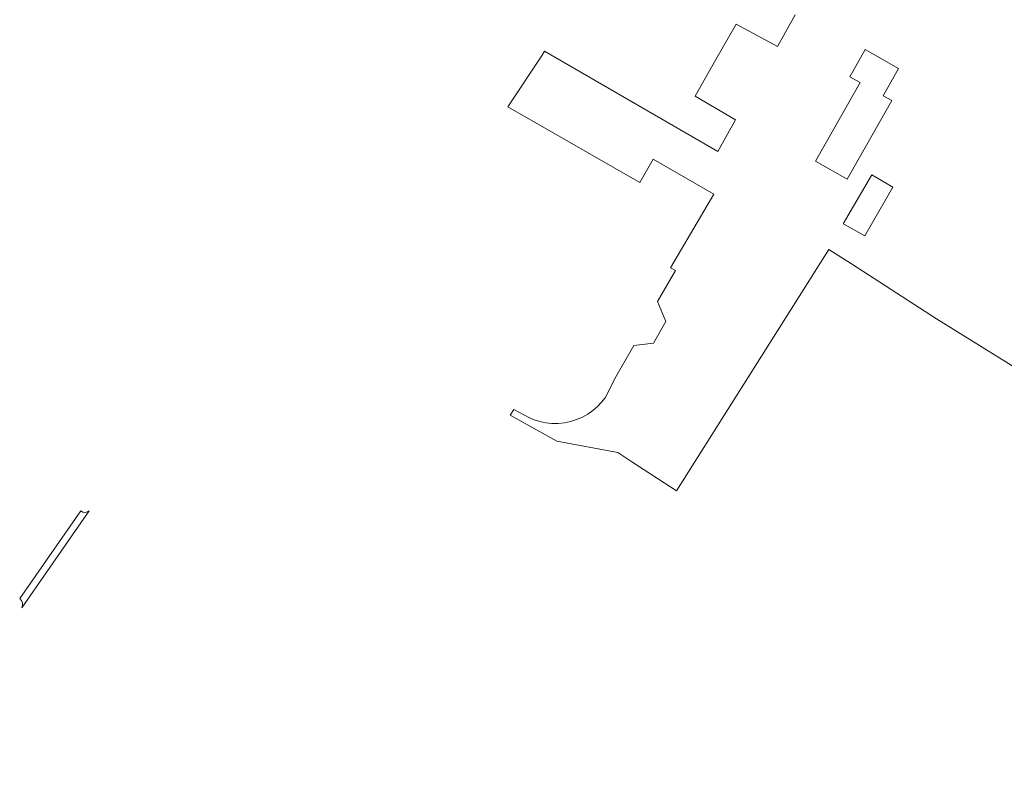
# Model space of a CAD drawing. Header units: millimetres. Extents: x 37131378 to 37737458, y 18584386 to 19114224.
# Tile 1 of 86: x 37171935 to 37242052, y 18715465 to 18769263. Entities that reach past the tile are written whole.
import ezdxf

# ---------------------------------------------------------------- set-up
doc = ezdxf.new("R2010")
doc.units = ezdxf.units.MM
doc.header["$LTSCALE"] = 50
doc.layers.add('B2-WE-OG-TERREIN_ERF-GV', color=252, linetype='Continuous', lineweight=18)
doc.layers.add('B2-WE-VH-VERHARDING_OPEN-GV', color=252, linetype='Continuous', lineweight=18)

msp = doc.modelspace()

# ---------------------------------------------------------------- linework, layer by layer
at = {"layer": 'B2-WE-OG-TERREIN_ERF-GV'}
msp.add_lwpolyline([(37227160.6937, 18769601.3389), (37225892.6937, 18767352.3389), (37222954.6937, 18768947.3389), (37221519.6937, 18766421.3389), (37220037.6937, 18763812.3389), (37222916.6937, 18762129.3389), (37221653.6937, 18759873.3389), (37209305.6937, 18767016.3389), (37209150.6937, 18766748.3389), (37206695.6937, 18763053.3389), (37216103.6937, 18757671.3389), (37217035.6937, 18759333.3389), (37221368.6937, 18756838.3389), (37218272.6937, 18751586.3389), (37218628.6937, 18751405.3389), (37217365.6937, 18749209.3389), (37217953.6937, 18747776.3389), (37217081.6937, 18746233.3389), (37215680.6937, 18746062.3389), (37214388.6937, 18743837.3389), (37213617.6937, 18742347.3389), (37213367.6937, 18742027.3389), (37213080.6937, 18741722.3389), (37212756.6937, 18741440.3389), (37212398.6937, 18741186.3389), (37212010.6937, 18740967.3389), (37211597.6937, 18740787.3389), (37211166.6937, 18740650.3389), (37210722.6937, 18740559.3389), (37210274.6937, 18740515.3389), (37209828.6937, 18740517.3389), (37209392.6937, 18740564.3389), (37208972.6937, 18740652.3389), (37208572.6937, 18740777.3389), (37208198.6937, 18740936.3389), (37207112.6937, 18741518.3389), (37206870.6937, 18741110.3389), (37210194.6937, 18739245.3389), (37214536.6937, 18738447.3389), (37215532.6937, 18737773.3389), (37218710.6937, 18735720.3389), (37229558.6937, 18752905.3389), (37231167.6937, 18751874.3389), (37237212.6937, 18747970.3389), (37289610.6937, 18715465.3389)], dxfattribs=at)
for points in [[(37232234.6937, 18760318.3389), (37230863.6937, 18757900.3389), (37228603.6937, 18759182.3389), (37229976.6937, 18761604.3389), (37231778.6937, 18764780.3389), (37231050.6937, 18765194.3389), (37232154.6937, 18767140.3389), (37234512.6937, 18765798.3389), (37233419.6937, 18763850.3389), (37234038.6937, 18763499.3389)], [(37230568.6937, 18754733.3389), (37232628.6937, 18758222.3389), (37234105.6937, 18757350.3389), (37232125.6937, 18753874.3389), (37230674.6937, 18754672.3389)]]:
    msp.add_lwpolyline(points, close=True, dxfattribs=at)
at = {"layer": 'B2-WE-VH-VERHARDING_OPEN-GV'}
msp.add_lwpolyline([(37176877.6937, 18734287.3389), (37176752.6937, 18734218.3389), (37176595.6937, 18734185.3389), (37176437.6937, 18734209.3389), (37176277.6937, 18734305.3389), (37171934.6937, 18728044.3389), (37172066.6937, 18727918.3389), (37172142.6937, 18727742.3389), (37172142.6937, 18727550.3389), (37172075.6937, 18727386.3389)], close=True, dxfattribs=at)

doc.saveas('drawing.dxf')
